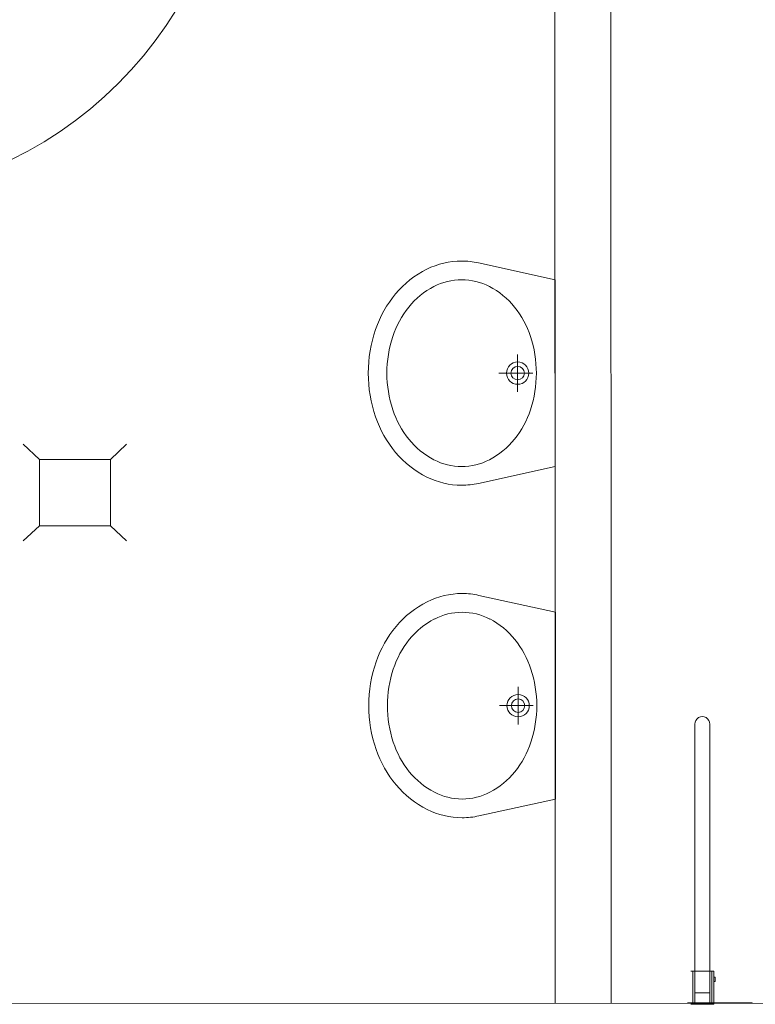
# Model space of a CAD drawing. Header units: centimetres. Extents: x -122 to 72759, y 3298 to 43172.
# Tile 66 of 243: x 36203 to 36361, y 10865 to 11076. Entities that reach past the tile are written whole.
import ezdxf
from ezdxf.lldxf.tags import DXFTag

# ---------------------------------------------------------------- set-up
doc = ezdxf.new("R2010")
doc.units = ezdxf.units.CM
doc.header["$MEASUREMENT"] = 0
for name, color, linetype, lineweight in [('_ nowe meble', 7, 'Continuous', 5), ('_ ściany konstrukcyjne', 7, 'Continuous', 5), ('_nowe meble', 7, 'Continuous', 5), ('A_drzwi', 252, 'Continuous', 5), ('przerywane', 7, 'HIDDEN2', 5), ('ZZZ_Xref', 7, 'Continuous', 5)]:
    doc.layers.add(name, color=color, linetype=linetype, lineweight=lineweight)
tags = doc.linetypes.add('HIDDEN2', pattern=[4.7625, 3.175, -1.5875]).pattern_tags.tags
tags[6:7] = [DXFTag(74, 4), DXFTag(75, 0), DXFTag(340, '0'), DXFTag(46, 0.0), DXFTag(50, 0.0), DXFTag(44, 0.0), DXFTag(45, 0.0)]
tags[4:5] = [DXFTag(74, 4), DXFTag(75, 0), DXFTag(340, '0'), DXFTag(46, 0.0), DXFTag(50, 0.0), DXFTag(44, 0.0), DXFTag(45, 0.0)]

# ---------------------------------------------------------------- blocks, each defined once
blk = doc.blocks.new('G$CA1DC9C89')
at = {"layer": '_ nowe meble', "lineweight": 5}
for p, q in [((1655.4, 408.05), (1671.8, 404.44)), ((1671.8, 404.44), (1671.8, 364.44)), ((1663.8, 380.44), (1663.8, 388.44)), ((1659.8, 384.44), (1667.03, 384.44)), ((1671.8, 364.44), (1655.4, 360.83)), ((1655.5, 336.84), (1671.9, 333.23)), ((1671.9, 333.23), (1671.9, 293.23)), ((1663.9, 309.23), (1663.9, 317.23)), ((1659.9, 313.23), (1667.13, 313.23)), ((1671.9, 293.23), (1655.5, 289.63))]:
    blk.add_line(p, q, dxfattribs=at)
for centre, radius, start, end in [((1651.8, 391.67), 16.77, 90, 116.43), ((1651.8, 391.67), 16.77, 77.5893, 90), ((1653.54, 388.18), 20.67, 116.43, 140.1944), ((1653.57, 388.11), 16.76, 117.3736, 141.3402), ((1651.8, 391.53), 12.9, 90, 117.3736), ((1651.8, 391.53), 12.9, 62.6264, 90), ((1650.03, 388.11), 16.76, 38.6598, 62.6264), ((1656.25, 385.91), 24.21, 140.1944, 160.9565), ((1656.35, 385.89), 20.32, 141.3402, 161.6663), ((1647.25, 385.89), 20.32, 18.3337, 38.6598), ((1660.52, 384.44), 28.72, 160.9565, 180), ((1660.72, 384.44), 24.93, 161.6663, 180), ((1642.87, 384.44), 24.93, 0, 18.3337), ((1663.8, 384.44), 2.39, 0, 180), ((1663.8, 384.44), 1.44, 0, 180), ((1660.52, 384.44), 28.72, 180, 199.0435), ((1660.72, 384.44), 24.93, 180, 198.3337), ((1663.8, 384.44), 2.39, 180, 0), ((1663.8, 384.44), 1.44, 180, 0), ((1642.87, 384.44), 24.93, 341.6663, 0), ((1656.35, 382.99), 20.32, 198.3337, 218.6598), ((1647.25, 382.99), 20.32, 321.3402, 341.6663), ((1656.25, 382.97), 24.21, 199.0435, 219.8056), ((1653.57, 380.77), 16.76, 218.6598, 242.6264), ((1650.03, 380.77), 16.76, 297.3736, 321.3402), ((1653.54, 380.7), 20.67, 219.8056, 243.57), ((1651.8, 377.34), 12.9, 242.6264, 270), ((1651.8, 377.34), 12.9, 270, 297.3736), ((1651.8, 377.21), 16.77, 243.57, 270), ((1651.8, 377.21), 16.77, 270, 282.4107), ((1653.63, 316.97), 20.67, 116.43, 140.1944), ((1651.9, 320.47), 16.77, 90, 116.43), ((1651.9, 320.47), 16.77, 77.5893, 90), ((1651.9, 320.33), 12.9, 90, 117.3736), ((1651.9, 320.33), 12.9, 62.6264, 90), ((1653.67, 316.91), 16.76, 117.3736, 141.3402), ((1650.12, 316.91), 16.76, 38.6598, 62.6264), ((1656.35, 314.71), 24.21, 140.1944, 160.9565), ((1656.45, 314.68), 20.32, 141.3402, 161.6663), ((1647.34, 314.68), 20.32, 18.3337, 38.6598), ((1660.62, 313.23), 28.72, 160.9565, 180), ((1660.82, 313.23), 24.93, 161.6663, 180), ((1642.97, 313.23), 24.93, 0, 18.3337), ((1663.9, 313.23), 2.39, 0, 180), ((1663.9, 313.23), 1.44, 360, 180), ((1660.62, 313.23), 28.72, 180, 199.0435), ((1660.82, 313.23), 24.93, 180, 198.3337), ((1663.9, 313.23), 2.39, 180, 0), ((1663.9, 313.23), 1.44, 180, 360), ((1642.97, 313.23), 24.93, 341.6663, 0), ((1656.35, 311.76), 24.21, 199.0435, 219.8056), ((1656.45, 311.78), 20.32, 198.3337, 218.6598), ((1647.34, 311.78), 20.32, 321.3402, 341.6663), ((1653.67, 309.56), 16.76, 218.6598, 242.6264), ((1650.12, 309.56), 16.76, 297.3736, 321.3402), ((1653.63, 309.5), 20.67, 219.8056, 243.57), ((1651.9, 306.14), 12.9, 242.6264, 270), ((1651.9, 306.14), 12.9, 270, 297.3736), ((1651.9, 306), 16.77, 243.57, 270), ((1651.9, 306), 16.77, 270, 282.4107)]:
    blk.add_arc(centre, radius, start, end, dxfattribs=at)
at = {"layer": '_ ściany konstrukcyjne', "lineweight": 5}
for points in [[(349.88, 544.32), (349.88, 249.53), (1889.96, 249.46), (1889.96, 809.16), (1952.01, 809.13)], [(349.88, 544.32), (349.88, 249.53), (1889.96, 249.46), (1889.96, 809.16), (1952.01, 809.14)], [(1671.81, 249.48), (1671.79, 519.4), (1581.57, 519.42)], [(1683.81, 249.48), (1683.79, 519.37)]]:
    blk.add_lwpolyline(points, dxfattribs=at)
at = {"layer": '_nowe meble', "lineweight": 5}
for p, q in [((1701.75, 249.28), (1701.76, 309.28)), ((1704.95, 249.28), (1704.96, 309.28)), ((1701.65, 256.36), (1700.92, 256.36)), ((1701.32, 256.36), (1701.32, 249.28)), ((1701.65, 256.36), (1705.05, 256.36)), ((1704.95, 256.36), (1704.95, 249.28)), ((1705.05, 256.36), (1705.79, 256.36)), ((1705.39, 256.36), (1705.39, 249.28)), ((1705.79, 256.36), (1705.79, 249.28)), ((1705.79, 254.18), (1705.79, 255.06)), ((1705.79, 255.06), (1706.09, 255.06)), ((1706.09, 254.18), (1705.79, 254.18)), ((1706.09, 255.06), (1706.09, 254.18)), ((1701.75, 251.76), (1704.95, 251.76)), ((1700.92, 249.28), (1705.79, 249.28))]:
    blk.add_line(p, q, dxfattribs=at)
for points in [[(1557.89, 369.2), (1561.36, 365.96)], [(1576.57, 365.96), (1580.04, 369.2)], [(1557.89, 348.54), (1561.36, 351.77)], [(1576.57, 351.77), (1580.04, 348.54)]]:
    blk.add_lwpolyline(points, dxfattribs=at)
blk.add_lwpolyline([(1561.36, 351.77), (1576.57, 351.77), (1576.57, 365.96), (1561.36, 365.96)], close=True, dxfattribs=at)
blk.add_arc((1703.36, 309.28), 1.6, 359.9969, 179.9969, dxfattribs=at)
at = {"layer": 'A_drzwi', "lineweight": 5, "ltscale": 0.2}
blk.add_arc((1518.85, 505.83), 84, 270, 0, dxfattribs=at)
at = {"layer": 'przerywane', "lineweight": 5}
blk.add_lwpolyline([(1714.01, 249.63), (1700.16, 249.62)], dxfattribs=at)

msp = doc.modelspace()

# ---------------------------------------------------------------- block references
at = {"layer": 'ZZZ_Xref'}
msp.add_blockref('G$CA1DC9C89', (34646.15529, 10615.38849), dxfattribs=at)

doc.saveas('drawing.dxf')
